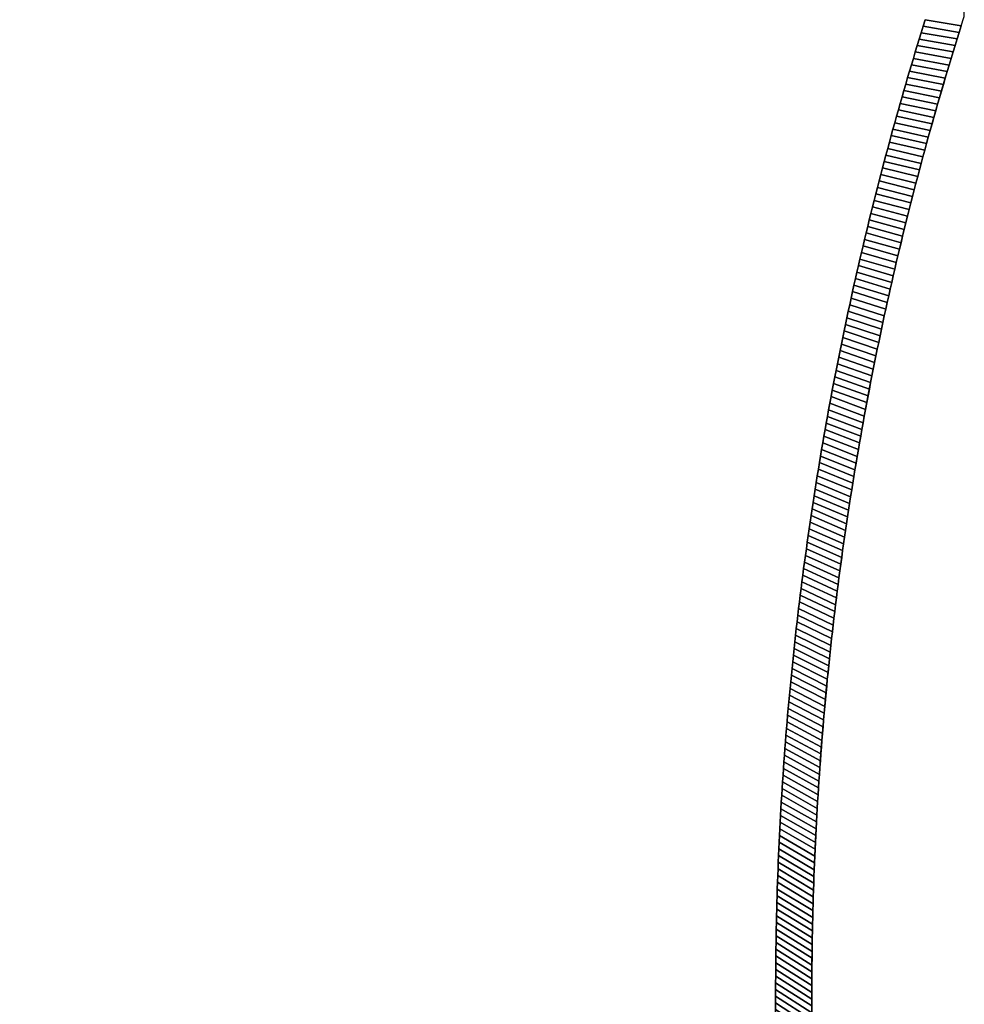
# Model space of a CAD drawing. Extents: x -14.9 to 10.5, y -11.3 to 8.7.
# Tile 13 of 14: x 4.4 to 10.5, y -1.4 to 5.1. Entities that reach past the tile are written whole.
import ezdxf

# ---------------------------------------------------------------- set-up
doc = ezdxf.new("R2010")
doc.units = 0
doc.header["$MEASUREMENT"] = 0
doc.layers.get('0').update_dxf_attribs({"linetype": 'CONTINUOUS'})

msp = doc.modelspace()

# ---------------------------------------------------------------- linework, layer by layer
at = {"elevation": -14.2262}
msp.add_lwpolyline([(10.5408, 5.0585, 0.164351), (10.5409, 5.1343), (9.4798, 8.6128, 0.32213), (9.3678, 8.6934), (8.7795, 8.6934), (-14.6962, 8.6934, 0.376322), (-14.9017, 8.4589), (-14.9017, -11.0714), (-14.9017, -11.0721, 0.376322), (-14.6962, -11.3066), (8.7795, -11.3066), (9.3678, -11.3066, 0.318681), (9.4804, -11.2243), (10.5409, -7.7474, 0.154887), (10.542, -7.6752, -0.15531)], format="xyb", close=True, dxfattribs=at)

# ---------------------------------------------------------------- meshes
mesh = msp.add_polymesh((2, 9))
for k, corner in enumerate([(10.5273, 5.0161, -14.2262), (10.514, 4.9737, -14.2262), (10.5007, 4.9312, -14.2262), (10.4875, 4.8887, -14.2262), (10.4745, 4.8462, -14.2262), (10.4615, 4.8036, -14.2262), (10.4486, 4.761, -14.2262), (10.4357, 4.7184, -14.2262), (10.423, 4.6758, -14.2262), (10.2921, 5.0556, -14.4624), (10.2791, 5.0138, -14.4624), (10.2661, 4.9721, -14.4624), (10.2532, 4.9303, -14.4624), (10.2404, 4.8885, -14.4624), (10.2277, 4.8467, -14.4624), (10.215, 4.8048, -14.4624), (10.2025, 4.7629, -14.4624), (10.19, 4.721, -14.4624)]):
    mesh.set_mesh_vertex(divmod(k, 9), corner)
mesh = msp.add_polymesh((2, 8))
for k, corner in enumerate([(10.4357, 4.7184, 13.3538), (10.4486, 4.761, 13.3538), (10.4615, 4.8036, 13.3538), (10.4745, 4.8462, 13.3538), (10.4875, 4.8887, 13.3538), (10.5007, 4.9312, 13.3538), (10.514, 4.9737, 13.3538), (10.5273, 5.0161, 13.3538), (10.2025, 4.7629, 13.59), (10.215, 4.8048, 13.59), (10.2277, 4.8467, 13.59), (10.2404, 4.8885, 13.59), (10.2532, 4.9303, 13.59), (10.2661, 4.9721, 13.59), (10.2791, 5.0138, 13.59), (10.2921, 5.0556, 13.59)]):
    mesh.set_mesh_vertex(divmod(k, 8), corner)
mesh = msp.add_polymesh((2, 9))
for k, corner in enumerate([(10.3365, 4.3766, 13.3538), (10.3486, 4.4194, 13.3538), (10.3607, 4.4622, 13.3538), (10.373, 4.505, 13.3538), (10.3854, 4.5477, 13.3538), (10.3978, 4.5904, 13.3538), (10.4104, 4.6331, 13.3538), (10.423, 4.6758, 13.3538), (10.4357, 4.7184, 13.3538), (10.1053, 4.4269, 13.59), (10.1171, 4.469, 13.59), (10.129, 4.511, 13.59), (10.1411, 4.5531, 13.59), (10.1532, 4.5951, 13.59), (10.1654, 4.6371, 13.59), (10.1777, 4.679, 13.59), (10.19, 4.721, 13.59), (10.2025, 4.7629, 13.59)]):
    mesh.set_mesh_vertex(divmod(k, 9), corner)
mesh = msp.add_polymesh((2, 9))
for k, corner in enumerate([(10.423, 4.6758, -14.2262), (10.4104, 4.6331, -14.2262), (10.3978, 4.5904, -14.2262), (10.3854, 4.5477, -14.2262), (10.373, 4.505, -14.2262), (10.3607, 4.4622, -14.2262), (10.3486, 4.4194, -14.2262), (10.3365, 4.3766, -14.2262), (10.3245, 4.3337, -14.2262), (10.19, 4.721, -14.4624), (10.1777, 4.679, -14.4624), (10.1654, 4.6371, -14.4624), (10.1532, 4.5951, -14.4624), (10.1411, 4.5531, -14.4624), (10.129, 4.511, -14.4624), (10.1171, 4.469, -14.4624), (10.1053, 4.4269, -14.4624), (10.0935, 4.3848, -14.4624)]):
    mesh.set_mesh_vertex(divmod(k, 9), corner)
mesh = msp.add_polymesh((2, 9))
for k, corner in enumerate([(10.3245, 4.3337, -14.2262), (10.3125, 4.2908, -14.2262), (10.3007, 4.2479, -14.2262), (10.289, 4.205, -14.2262), (10.2774, 4.1621, -14.2262), (10.2658, 4.1191, -14.2262), (10.2544, 4.0761, -14.2262), (10.243, 4.0331, -14.2262), (10.2317, 3.99, -14.2262), (10.0935, 4.3848, -14.4624), (10.0818, 4.3426, -14.4624), (10.0702, 4.3005, -14.4624), (10.0587, 4.2583, -14.4624), (10.0473, 4.2161, -14.4624), (10.036, 4.1738, -14.4624), (10.0247, 4.1316, -14.4624), (10.0135, 4.0893, -14.4624), (10.0025, 4.047, -14.4624)]):
    mesh.set_mesh_vertex(divmod(k, 9), corner)
mesh = msp.add_polymesh((2, 9))
for k, corner in enumerate([(10.243, 4.0331, 13.3538), (10.2544, 4.0761, 13.3538), (10.2658, 4.1191, 13.3538), (10.2774, 4.1621, 13.3538), (10.289, 4.205, 13.3538), (10.3007, 4.2479, 13.3538), (10.3125, 4.2908, 13.3538), (10.3245, 4.3337, 13.3538), (10.3365, 4.3766, 13.3538), (10.0135, 4.0893, 13.59), (10.0247, 4.1316, 13.59), (10.036, 4.1738, 13.59), (10.0473, 4.2161, 13.59), (10.0587, 4.2583, 13.59), (10.0702, 4.3005, 13.59), (10.0818, 4.3426, 13.59), (10.0935, 4.3848, 13.59), (10.1053, 4.4269, 13.59)]):
    mesh.set_mesh_vertex(divmod(k, 9), corner)
mesh = msp.add_polymesh((2, 9))
for k, corner in enumerate([(10.1554, 3.688, 13.3538), (10.166, 3.7313, 13.3538), (10.1767, 3.7744, 13.3538), (10.1875, 3.8176, 13.3538), (10.1985, 3.8607, 13.3538), (10.2095, 3.9039, 13.3538), (10.2205, 3.947, 13.3538), (10.2317, 3.99, 13.3538), (10.243, 4.0331, 13.3538), (9.9274, 3.7502, 13.59), (9.9379, 3.7927, 13.59), (9.9484, 3.8351, 13.59), (9.9591, 3.8776, 13.59), (9.9698, 3.9199, 13.59), (9.9806, 3.9623, 13.59), (9.9915, 4.0047, 13.59), (10.0025, 4.047, 13.59), (10.0135, 4.0893, 13.59)]):
    mesh.set_mesh_vertex(divmod(k, 9), corner)
mesh = msp.add_polymesh((2, 9))
for k, corner in enumerate([(10.2317, 3.99, -14.2262), (10.2205, 3.947, -14.2262), (10.2095, 3.9039, -14.2262), (10.1985, 3.8607, -14.2262), (10.1875, 3.8176, -14.2262), (10.1767, 3.7744, -14.2262), (10.166, 3.7313, -14.2262), (10.1554, 3.688, -14.2262), (10.1448, 3.6448, -14.2262), (10.0025, 4.047, -14.4624), (9.9915, 4.0047, -14.4624), (9.9806, 3.9623, -14.4624), (9.9698, 3.9199, -14.4624), (9.9591, 3.8776, -14.4624), (9.9484, 3.8351, -14.4624), (9.9379, 3.7927, -14.4624), (9.9274, 3.7502, -14.4624), (9.9171, 3.7078, -14.4624)]):
    mesh.set_mesh_vertex(divmod(k, 9), corner)
mesh = msp.add_polymesh((2, 9))
for k, corner in enumerate([(10.0736, 3.3416, 13.3538), (10.0835, 3.385, 13.3538), (10.0935, 3.4283, 13.3538), (10.1036, 3.4717, 13.3538), (10.1138, 3.515, 13.3538), (10.124, 3.5583, 13.3538), (10.1344, 3.6016, 13.3538), (10.1448, 3.6448, 13.3538), (10.1554, 3.688, 13.3538), (9.8469, 3.4098, 13.59), (9.8567, 3.4524, 13.59), (9.8665, 3.495, 13.59), (9.8764, 3.5376, 13.59), (9.8865, 3.5802, 13.59), (9.8966, 3.6227, 13.59), (9.9068, 3.6653, 13.59), (9.9171, 3.7078, 13.59), (9.9274, 3.7502, 13.59)]):
    mesh.set_mesh_vertex(divmod(k, 9), corner)
mesh = msp.add_polymesh((2, 9))
for k, corner in enumerate([(10.1448, 3.6448, -14.2262), (10.1344, 3.6016, -14.2262), (10.124, 3.5583, -14.2262), (10.1138, 3.515, -14.2262), (10.1036, 3.4717, -14.2262), (10.0935, 3.4283, -14.2262), (10.0835, 3.385, -14.2262), (10.0736, 3.3416, -14.2262), (10.0638, 3.2982, -14.2262), (9.9171, 3.7078, -14.4624), (9.9068, 3.6653, -14.4624), (9.8966, 3.6227, -14.4624), (9.8865, 3.5802, -14.4624), (9.8764, 3.5376, -14.4624), (9.8665, 3.495, -14.4624), (9.8567, 3.4524, -14.4624), (9.8469, 3.4098, -14.4624), (9.8372, 3.3672, -14.4624)]):
    mesh.set_mesh_vertex(divmod(k, 9), corner)
mesh = msp.add_polymesh((2, 9))
for k, corner in enumerate([(9.9977, 2.9938, 13.3538), (10.0069, 3.0373, 13.3538), (10.0162, 3.0809, 13.3538), (10.0255, 3.1244, 13.3538), (10.0349, 3.1678, 13.3538), (10.0445, 3.2113, 13.3538), (10.0541, 3.2548, 13.3538), (10.0638, 3.2982, 13.3538), (10.0736, 3.3416, 13.3538), (9.772, 3.0681, 13.59), (9.781, 3.1109, 13.59), (9.7902, 3.1537, 13.59), (9.7994, 3.1964, 13.59), (9.8087, 3.2391, 13.59), (9.8181, 3.2818, 13.59), (9.8276, 3.3245, 13.59), (9.8372, 3.3672, 13.59), (9.8469, 3.4098, 13.59)]):
    mesh.set_mesh_vertex(divmod(k, 9), corner)
mesh = msp.add_polymesh((2, 9))
for k, corner in enumerate([(10.0638, 3.2982, -14.2262), (10.0541, 3.2548, -14.2262), (10.0445, 3.2113, -14.2262), (10.0349, 3.1678, -14.2262), (10.0255, 3.1244, -14.2262), (10.0162, 3.0809, -14.2262), (10.0069, 3.0373, -14.2262), (9.9977, 2.9938, -14.2262), (9.9887, 2.9502, -14.2262), (9.8372, 3.3672, -14.4624), (9.8276, 3.3245, -14.4624), (9.8181, 3.2818, -14.4624), (9.8087, 3.2391, -14.4624), (9.7994, 3.1964, -14.4624), (9.7902, 3.1537, -14.4624), (9.781, 3.1109, -14.4624), (9.772, 3.0681, -14.4624), (9.763, 3.0253, -14.4624)]):
    mesh.set_mesh_vertex(divmod(k, 9), corner)
mesh = msp.add_polymesh((2, 9))
for k, corner in enumerate([(9.9887, 2.9502, -14.2262), (9.9797, 2.9066, -14.2262), (9.9708, 2.863, -14.2262), (9.962, 2.8194, -14.2262), (9.9533, 2.7758, -14.2262), (9.9447, 2.7321, -14.2262), (9.9362, 2.6884, -14.2262), (9.9278, 2.6448, -14.2262), (9.9194, 2.601, -14.2262), (9.763, 3.0253, -14.4624), (9.7541, 2.9825, -14.4624), (9.7454, 2.9397, -14.4624), (9.7367, 2.8968, -14.4624), (9.728, 2.8539, -14.4624), (9.7195, 2.8111, -14.4624), (9.7111, 2.7681, -14.4624), (9.7027, 2.7252, -14.4624), (9.6945, 2.6823, -14.4624)]):
    mesh.set_mesh_vertex(divmod(k, 9), corner)
mesh = msp.add_polymesh((2, 9))
for k, corner in enumerate([(9.9278, 2.6448, 13.3538), (9.9362, 2.6884, 13.3538), (9.9447, 2.7321, 13.3538), (9.9533, 2.7758, 13.3538), (9.962, 2.8194, 13.3538), (9.9708, 2.863, 13.3538), (9.9797, 2.9066, 13.3538), (9.9887, 2.9502, 13.3538), (9.9977, 2.9938, 13.3538), (9.7027, 2.7252, 13.59), (9.7111, 2.7681, 13.59), (9.7195, 2.8111, 13.59), (9.728, 2.8539, 13.59), (9.7367, 2.8968, 13.59), (9.7454, 2.9397, 13.59), (9.7541, 2.9825, 13.59), (9.763, 3.0253, 13.59), (9.772, 3.0681, 13.59)]):
    mesh.set_mesh_vertex(divmod(k, 9), corner)
mesh = msp.add_polymesh((2, 9))
for k, corner in enumerate([(9.8637, 2.2946, 13.3538), (9.8714, 2.3384, 13.3538), (9.8792, 2.3822, 13.3538), (9.887, 2.426, 13.3538), (9.895, 2.4698, 13.3538), (9.9031, 2.5136, 13.3538), (9.9112, 2.5573, 13.3538), (9.9194, 2.601, 13.3538), (9.9278, 2.6448, 13.3538), (9.6391, 2.3812, 13.59), (9.6468, 2.4243, 13.59), (9.6545, 2.4673, 13.59), (9.6623, 2.5104, 13.59), (9.6702, 2.5534, 13.59), (9.6782, 2.5964, 13.59), (9.6863, 2.6393, 13.59), (9.6945, 2.6823, 13.59), (9.7027, 2.7252, 13.59)]):
    mesh.set_mesh_vertex(divmod(k, 9), corner)
mesh = msp.add_polymesh((2, 9))
for k, corner in enumerate([(9.9194, 2.601, -14.2262), (9.9112, 2.5573, -14.2262), (9.9031, 2.5136, -14.2262), (9.895, 2.4698, -14.2262), (9.887, 2.426, -14.2262), (9.8792, 2.3822, -14.2262), (9.8714, 2.3384, -14.2262), (9.8637, 2.2946, -14.2262), (9.8561, 2.2507, -14.2262), (9.6945, 2.6823, -14.4624), (9.6863, 2.6393, -14.4624), (9.6782, 2.5964, -14.4624), (9.6702, 2.5534, -14.4624), (9.6623, 2.5104, -14.4624), (9.6545, 2.4673, -14.4624), (9.6468, 2.4243, -14.4624), (9.6391, 2.3812, -14.4624), (9.6316, 2.3382, -14.4624)]):
    mesh.set_mesh_vertex(divmod(k, 9), corner)
mesh = msp.add_polymesh((2, 9))
for k, corner in enumerate([(9.8056, 1.9434, 13.3538), (9.8126, 1.9873, 13.3538), (9.8196, 2.0313, 13.3538), (9.8267, 2.0752, 13.3538), (9.8339, 2.1191, 13.3538), (9.8412, 2.163, 13.3538), (9.8487, 2.2069, 13.3538), (9.8561, 2.2507, 13.3538), (9.8637, 2.2946, 13.3538), (9.5812, 2.0362, 13.59), (9.5881, 2.0794, 13.59), (9.5951, 2.1226, 13.59), (9.6022, 2.1657, 13.59), (9.6094, 2.2089, 13.59), (9.6167, 2.252, 13.59), (9.6241, 2.2951, 13.59), (9.6316, 2.3382, 13.59), (9.6391, 2.3812, 13.59)]):
    mesh.set_mesh_vertex(divmod(k, 9), corner)
mesh = msp.add_polymesh((2, 9))
for k, corner in enumerate([(9.8561, 2.2507, -14.2262), (9.8487, 2.2069, -14.2262), (9.8412, 2.163, -14.2262), (9.8339, 2.1191, -14.2262), (9.8267, 2.0752, -14.2262), (9.8196, 2.0313, -14.2262), (9.8126, 1.9873, -14.2262), (9.8056, 1.9434, -14.2262), (9.7988, 1.8994, -14.2262), (9.6316, 2.3382, -14.4624), (9.6241, 2.2951, -14.4624), (9.6167, 2.252, -14.4624), (9.6094, 2.2089, -14.4624), (9.6022, 2.1657, -14.4624), (9.5951, 2.1226, -14.4624), (9.5881, 2.0794, -14.4624), (9.5812, 2.0362, -14.4624), (9.5743, 1.9931, -14.4624)]):
    mesh.set_mesh_vertex(divmod(k, 9), corner)
mesh = msp.add_polymesh((2, 9))
for k, corner in enumerate([(9.7988, 1.8994, -14.2262), (9.792, 1.8554, -14.2262), (9.7854, 1.8114, -14.2262), (9.7788, 1.7674, -14.2262), (9.7724, 1.7234, -14.2262), (9.766, 1.6793, -14.2262), (9.7597, 1.6353, -14.2262), (9.7535, 1.5912, -14.2262), (9.7474, 1.5472, -14.2262), (9.5743, 1.9931, -14.4624), (9.5676, 1.9499, -14.4624), (9.5609, 1.9066, -14.4624), (9.5544, 1.8634, -14.4624), (9.5479, 1.8202, -14.4624), (9.5415, 1.7769, -14.4624), (9.5352, 1.7336, -14.4624), (9.529, 1.6904, -14.4624), (9.5228, 1.6471, -14.4624)]):
    mesh.set_mesh_vertex(divmod(k, 9), corner)
mesh = msp.add_polymesh((2, 9))
for k, corner in enumerate([(9.7535, 1.5912, 13.3538), (9.7597, 1.6353, 13.3538), (9.766, 1.6793, 13.3538), (9.7724, 1.7234, 13.3538), (9.7788, 1.7674, 13.3538), (9.7854, 1.8114, 13.3538), (9.792, 1.8554, 13.3538), (9.7988, 1.8994, 13.3538), (9.8056, 1.9434, 13.3538), (9.529, 1.6904, 13.59), (9.5352, 1.7336, 13.59), (9.5415, 1.7769, 13.59), (9.5479, 1.8202, 13.59), (9.5544, 1.8634, 13.59), (9.5609, 1.9066, 13.59), (9.5676, 1.9499, 13.59), (9.5743, 1.9931, 13.59), (9.5812, 2.0362, 13.59)]):
    mesh.set_mesh_vertex(divmod(k, 9), corner)
mesh = msp.add_polymesh((2, 9))
for k, corner in enumerate([(9.7074, 1.2383, 13.3538), (9.7128, 1.2824, 13.3538), (9.7183, 1.3266, 13.3538), (9.724, 1.3707, 13.3538), (9.7297, 1.4148, 13.3538), (9.7355, 1.459, 13.3538), (9.7414, 1.5031, 13.3538), (9.7474, 1.5472, 13.3538), (9.7535, 1.5912, 13.3538), (9.4824, 1.3436, 13.59), (9.4879, 1.387, 13.59), (9.4935, 1.4304, 13.59), (9.4992, 1.4737, 13.59), (9.505, 1.5171, 13.59), (9.5108, 1.5604, 13.59), (9.5168, 1.6037, 13.59), (9.5228, 1.6471, 13.59), (9.529, 1.6904, 13.59)]):
    mesh.set_mesh_vertex(divmod(k, 9), corner)
mesh = msp.add_polymesh((2, 9))
for k, corner in enumerate([(9.7474, 1.5472, -14.2262), (9.7414, 1.5031, -14.2262), (9.7355, 1.459, -14.2262), (9.7297, 1.4148, -14.2262), (9.724, 1.3707, -14.2262), (9.7183, 1.3266, -14.2262), (9.7128, 1.2824, -14.2262), (9.7074, 1.2383, -14.2262), (9.702, 1.1941, -14.2262), (9.5228, 1.6471, -14.4624), (9.5168, 1.6037, -14.4624), (9.5108, 1.5604, -14.4624), (9.505, 1.5171, -14.4624), (9.4992, 1.4737, -14.4624), (9.4935, 1.4304, -14.4624), (9.4879, 1.387, -14.4624), (9.4824, 1.3436, -14.4624), (9.477, 1.3003, -14.4624)]):
    mesh.set_mesh_vertex(divmod(k, 9), corner)
mesh = msp.add_polymesh((2, 9))
for k, corner in enumerate([(9.702, 1.1941, -14.2262), (9.6968, 1.1499, -14.2262), (9.6916, 1.1057, -14.2262), (9.6865, 1.0615, -14.2262), (9.6816, 1.0173, -14.2262), (9.6767, 0.973, -14.2262), (9.6719, 0.9288, -14.2262), (9.6672, 0.8845, -14.2262), (9.6626, 0.8403, -14.2262), (9.477, 1.3003, -14.4624), (9.4717, 1.2568, -14.4624), (9.4665, 1.2134, -14.4624), (9.4613, 1.17, -14.4624), (9.4562, 1.1266, -14.4624), (9.4513, 1.0831, -14.4624), (9.4464, 1.0397, -14.4624), (9.4416, 0.9962, -14.4624), (9.4369, 0.9527, -14.4624)]):
    mesh.set_mesh_vertex(divmod(k, 9), corner)
mesh = msp.add_polymesh((2, 9))
for k, corner in enumerate([(9.6672, 0.8845, 13.3538), (9.6719, 0.9288, 13.3538), (9.6767, 0.973, 13.3538), (9.6816, 1.0173, 13.3538), (9.6865, 1.0615, 13.3538), (9.6916, 1.1057, 13.3538), (9.6968, 1.1499, 13.3538), (9.702, 1.1941, 13.3538), (9.7074, 1.2383, 13.3538), (9.4416, 0.9962, 13.59), (9.4464, 1.0397, 13.59), (9.4513, 1.0831, 13.59), (9.4562, 1.1266, 13.59), (9.4613, 1.17, 13.59), (9.4665, 1.2134, 13.59), (9.4717, 1.2568, 13.59), (9.477, 1.3003, 13.59), (9.4824, 1.3436, 13.59)]):
    mesh.set_mesh_vertex(divmod(k, 9), corner)
mesh = msp.add_polymesh((2, 9))
for k, corner in enumerate([(9.6331, 0.5302, 13.3538), (9.637, 0.5745, 13.3538), (9.641, 0.6188, 13.3538), (9.6452, 0.6632, 13.3538), (9.6494, 0.7075, 13.3538), (9.6537, 0.7517, 13.3538), (9.6581, 0.796, 13.3538), (9.6626, 0.8403, 13.3538), (9.6672, 0.8845, 13.3538), (9.4065, 0.6482, 13.59), (9.4106, 0.6917, 13.59), (9.4148, 0.7352, 13.59), (9.419, 0.7787, 13.59), (9.4234, 0.8223, 13.59), (9.4278, 0.8658, 13.59), (9.4323, 0.9093, 13.59), (9.4369, 0.9527, 13.59), (9.4416, 0.9962, 13.59)]):
    mesh.set_mesh_vertex(divmod(k, 9), corner)
mesh = msp.add_polymesh((2, 9))
for k, corner in enumerate([(9.6626, 0.8403, -14.2262), (9.6581, 0.796, -14.2262), (9.6537, 0.7517, -14.2262), (9.6494, 0.7075, -14.2262), (9.6452, 0.6632, -14.2262), (9.641, 0.6188, -14.2262), (9.637, 0.5745, -14.2262), (9.6331, 0.5302, -14.2262), (9.6292, 0.4859, -14.2262), (9.4369, 0.9527, -14.4624), (9.4323, 0.9093, -14.4624), (9.4278, 0.8658, -14.4624), (9.4234, 0.8223, -14.4624), (9.419, 0.7787, -14.4624), (9.4148, 0.7352, -14.4624), (9.4106, 0.6917, -14.4624), (9.4065, 0.6482, -14.4624), (9.4026, 0.6046, -14.4624)]):
    mesh.set_mesh_vertex(divmod(k, 9), corner)
mesh = msp.add_polymesh((2, 9))
for k, corner in enumerate([(9.6049, 0.1753, 13.3538), (9.6081, 0.2197, 13.3538), (9.6114, 0.2641, 13.3538), (9.6148, 0.3085, 13.3538), (9.6182, 0.3528, 13.3538), (9.6218, 0.3972, 13.3538), (9.6255, 0.4415, 13.3538), (9.6292, 0.4859, 13.3538), (9.6331, 0.5302, 13.3538), (9.3772, 0.2996, 13.59), (9.3806, 0.3432, 13.59), (9.384, 0.3868, 13.59), (9.3875, 0.4304, 13.59), (9.3911, 0.4739, 13.59), (9.3949, 0.5175, 13.59), (9.3987, 0.5611, 13.59), (9.4026, 0.6046, 13.59), (9.4065, 0.6482, 13.59)]):
    mesh.set_mesh_vertex(divmod(k, 9), corner)
mesh = msp.add_polymesh((2, 9))
for k, corner in enumerate([(9.6292, 0.4859, -14.2262), (9.6255, 0.4415, -14.2262), (9.6218, 0.3972, -14.2262), (9.6182, 0.3528, -14.2262), (9.6148, 0.3085, -14.2262), (9.6114, 0.2641, -14.2262), (9.6081, 0.2197, -14.2262), (9.6049, 0.1753, -14.2262), (9.6018, 0.131, -14.2262), (9.4026, 0.6046, -14.4624), (9.3987, 0.5611, -14.4624), (9.3949, 0.5175, -14.4624), (9.3911, 0.4739, -14.4624), (9.3875, 0.4304, -14.4624), (9.384, 0.3868, -14.4624), (9.3806, 0.3432, -14.4624), (9.3772, 0.2996, -14.4624), (9.3739, 0.256, -14.4624)]):
    mesh.set_mesh_vertex(divmod(k, 9), corner)
mesh = msp.add_polymesh((2, 9))
for k, corner in enumerate([(9.5828, -0.1799, 13.3538), (9.5852, -0.1355, 13.3538), (9.5878, -0.0911, 13.3538), (9.5904, -0.0467, 13.3538), (9.5931, -0.0023, 13.3538), (9.5959, 0.0422, 13.3538), (9.5988, 0.0866, 13.3538), (9.6018, 0.131, 13.3538), (9.6049, 0.1753, 13.3538), (9.3536, -0.0494, 13.59), (9.3562, -0.0058, 13.59), (9.359, 0.0378, 13.59), (9.3618, 0.0815, 13.59), (9.3647, 0.1251, 13.59), (9.3677, 0.1687, 13.59), (9.3708, 0.2124, 13.59), (9.3739, 0.256, 13.59), (9.3772, 0.2996, 13.59)]):
    mesh.set_mesh_vertex(divmod(k, 9), corner)
mesh = msp.add_polymesh((2, 9))
for k, corner in enumerate([(9.6018, 0.131, -14.2262), (9.5988, 0.0866, -14.2262), (9.5959, 0.0422, -14.2262), (9.5931, -0.0023, -14.2262), (9.5904, -0.0467, -14.2262), (9.5878, -0.0911, -14.2262), (9.5852, -0.1355, -14.2262), (9.5828, -0.1799, -14.2262), (9.5805, -0.2244, -14.2262), (9.3739, 0.256, -14.4624), (9.3708, 0.2124, -14.4624), (9.3677, 0.1687, -14.4624), (9.3647, 0.1251, -14.4624), (9.3618, 0.0815, -14.4624), (9.359, 0.0378, -14.4624), (9.3562, -0.0058, -14.4624), (9.3536, -0.0494, -14.4624), (9.3511, -0.0931, -14.4624)]):
    mesh.set_mesh_vertex(divmod(k, 9), corner)
mesh = msp.add_polymesh((2, 9))
for k, corner in enumerate([(9.5667, -0.5356, 13.3538), (9.5684, -0.4911, 13.3538), (9.5702, -0.4466, 13.3538), (9.572, -0.4022, 13.3538), (9.574, -0.3577, 13.3538), (9.5761, -0.3133, 13.3538), (9.5782, -0.2688, 13.3538), (9.5805, -0.2244, 13.3538), (9.5828, -0.1799, 13.3538), (9.3358, -0.3988, 13.59), (9.3377, -0.3551, 13.59), (9.3397, -0.3114, 13.59), (9.3418, -0.2678, 13.59), (9.344, -0.2241, 13.59), (9.3462, -0.1804, 13.59), (9.3486, -0.1368, 13.59), (9.3511, -0.0931, 13.59), (9.3536, -0.0494, 13.59)]):
    mesh.set_mesh_vertex(divmod(k, 9), corner)
mesh = msp.add_polymesh((2, 9))
for k, corner in enumerate([(9.5805, -0.2244, -14.2262), (9.5782, -0.2688, -14.2262), (9.5761, -0.3133, -14.2262), (9.574, -0.3577, -14.2262), (9.572, -0.4022, -14.2262), (9.5702, -0.4466, -14.2262), (9.5684, -0.4911, -14.2262), (9.5667, -0.5356, -14.2262), (9.5651, -0.58, -14.2262), (9.3511, -0.0931, -14.4624), (9.3486, -0.1368, -14.4624), (9.3462, -0.1804, -14.4624), (9.344, -0.2241, -14.4624), (9.3418, -0.2678, -14.4624), (9.3397, -0.3114, -14.4624), (9.3377, -0.3551, -14.4624), (9.3358, -0.3988, -14.4624), (9.3339, -0.4425, -14.4624)]):
    mesh.set_mesh_vertex(divmod(k, 9), corner)
mesh = msp.add_polymesh((2, 9))
for k, corner in enumerate([(9.5651, -0.58, -14.2262), (9.5636, -0.6245, -14.2262), (9.5622, -0.669, -14.2262), (9.5609, -0.7135, -14.2262), (9.5597, -0.7579, -14.2262), (9.5586, -0.8024, -14.2262), (9.5576, -0.8469, -14.2262), (9.5567, -0.8914, -14.2262), (9.5558, -0.9359, -14.2262), (9.3339, -0.4425, -14.4624), (9.3322, -0.4862, -14.4624), (9.3306, -0.5299, -14.4624), (9.329, -0.5736, -14.4624), (9.3275, -0.6173, -14.4624), (9.3262, -0.661, -14.4624), (9.3249, -0.7047, -14.4624), (9.3237, -0.7484, -14.4624), (9.3226, -0.7921, -14.4624)]):
    mesh.set_mesh_vertex(divmod(k, 9), corner)
mesh = msp.add_polymesh((2, 9))
for k, corner in enumerate([(9.5567, -0.8914, 13.3538), (9.5576, -0.8469, 13.3538), (9.5586, -0.8024, 13.3538), (9.5597, -0.7579, 13.3538), (9.5609, -0.7135, 13.3538), (9.5622, -0.669, 13.3538), (9.5636, -0.6245, 13.3538), (9.5651, -0.58, 13.3538), (9.5667, -0.5356, 13.3538), (9.3237, -0.7484, 13.59), (9.3249, -0.7047, 13.59), (9.3262, -0.661, 13.59), (9.3275, -0.6173, 13.59), (9.329, -0.5736, 13.59), (9.3306, -0.5299, 13.59), (9.3322, -0.4862, 13.59), (9.3339, -0.4425, 13.59), (9.3358, -0.3988, 13.59)]):
    mesh.set_mesh_vertex(divmod(k, 9), corner)
mesh = msp.add_polymesh((2, 9))
for k, corner in enumerate([(9.5526, -1.2474, 13.3538), (9.5528, -1.2029, 13.3538), (9.5531, -1.1584, 13.3538), (9.5534, -1.1139, 13.3538), (9.5539, -1.0694, 13.3538), (9.5544, -1.0249, 13.3538), (9.5551, -0.9804, 13.3538), (9.5558, -0.9359, 13.3538), (9.5567, -0.8914, 13.3538), (9.3174, -1.0982, 13.59), (9.3179, -1.0545, 13.59), (9.3184, -1.0107, 13.59), (9.3191, -0.967, 13.59), (9.3198, -0.9233, 13.59), (9.3207, -0.8796, 13.59), (9.3216, -0.8358, 13.59), (9.3226, -0.7921, 13.59), (9.3237, -0.7484, 13.59)]):
    mesh.set_mesh_vertex(divmod(k, 9), corner)
mesh = msp.add_polymesh((2, 9))
for k, corner in enumerate([(9.5558, -0.9359, -14.2262), (9.5551, -0.9804, -14.2262), (9.5544, -1.0249, -14.2262), (9.5539, -1.0694, -14.2262), (9.5534, -1.1139, -14.2262), (9.5531, -1.1584, -14.2262), (9.5528, -1.2029, -14.2262), (9.5526, -1.2474, -14.2262), (9.5526, -1.2919, -14.2262), (9.3226, -0.7921, -14.4624), (9.3216, -0.8358, -14.4624), (9.3207, -0.8796, -14.4624), (9.3198, -0.9233, -14.4624), (9.3191, -0.967, -14.4624), (9.3184, -1.0107, -14.4624), (9.3179, -1.0545, -14.4624), (9.3174, -1.0982, -14.4624), (9.317, -1.1419, -14.4624)]):
    mesh.set_mesh_vertex(divmod(k, 9), corner)
mesh = msp.add_polymesh((2, 9))
for k, corner in enumerate([(9.5547, -1.6033, 13.3538), (9.5541, -1.5588, 13.3538), (9.5536, -1.5143, 13.3538), (9.5532, -1.4698, 13.3538), (9.5529, -1.4253, 13.3538), (9.5527, -1.3808, 13.3538), (9.5526, -1.3364, 13.3538), (9.5526, -1.2919, 13.3538), (9.5526, -1.2474, 13.3538), (9.3168, -1.448, 13.59), (9.3166, -1.4043, 13.59), (9.3164, -1.3605, 13.59), (9.3164, -1.3168, 13.59), (9.3164, -1.2731, 13.59), (9.3165, -1.2294, 13.59), (9.3167, -1.1856, 13.59), (9.317, -1.1419, 13.59), (9.3174, -1.0982, 13.59)]):
    mesh.set_mesh_vertex(divmod(k, 9), corner)
mesh = msp.add_polymesh((2, 9))
for k, corner in enumerate([(9.5526, -1.2919, -14.2262), (9.5526, -1.3364, -14.2262), (9.5527, -1.3808, -14.2262), (9.5529, -1.4253, -14.2262), (9.5532, -1.4698, -14.2262), (9.5536, -1.5143, -14.2262), (9.5541, -1.5588, -14.2262), (9.5547, -1.6033, -14.2262), (9.5553, -1.6478, -14.2262), (9.317, -1.1419, -14.4624), (9.3167, -1.1856, -14.4624), (9.3165, -1.2294, -14.4624), (9.3164, -1.2731, -14.4624), (9.3164, -1.3168, -14.4624), (9.3164, -1.3605, -14.4624), (9.3166, -1.4043, -14.4624), (9.3168, -1.448, -14.4624), (9.3172, -1.4917, -14.4624)]):
    mesh.set_mesh_vertex(divmod(k, 9), corner)

doc.saveas('drawing.dxf')
